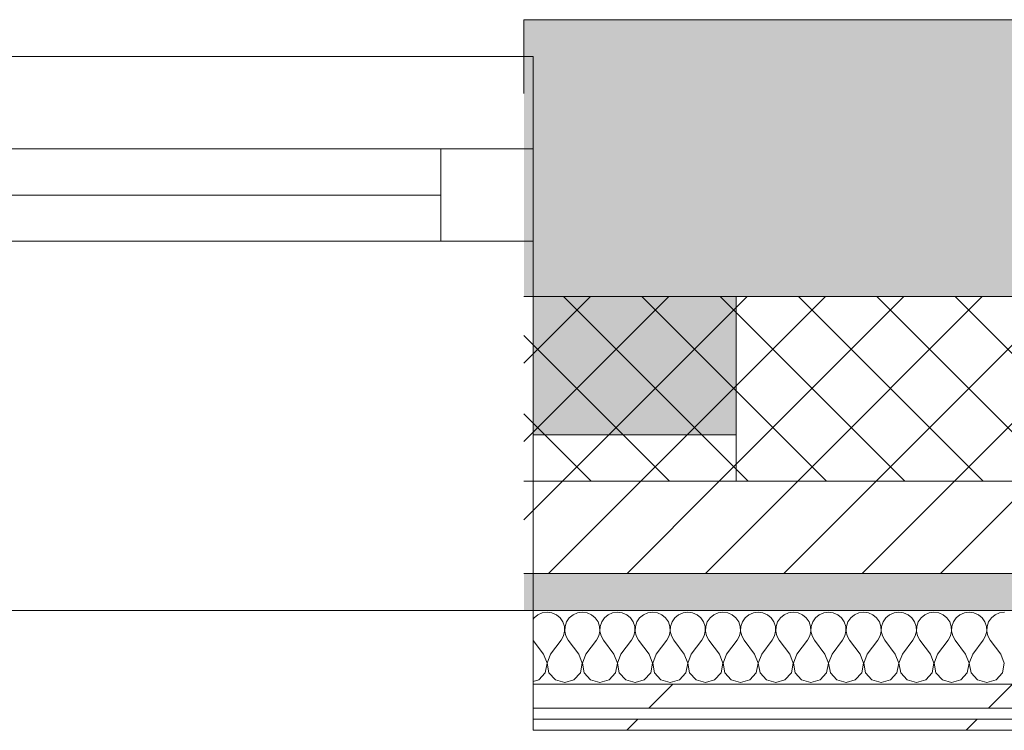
# Model space of a CAD drawing. Header units: millimetres. Extents: x -30280 to 19093, y -17460 to 4378.
# Tile 202 of 256: x -6114 to -5581, y -12404 to -12019. Entities that reach past the tile are written whole.
import ezdxf

# ---------------------------------------------------------------- set-up
doc = ezdxf.new("R2010")
doc.units = ezdxf.units.MM
doc.header["$MEASUREMENT"] = 0
doc.linetypes.add('Wipeout_Contour', pattern=[1000, 0, -1000])
for name, color, linetype in [('12_FAÇ_Façana', 7, 'Continuous'), ('Nuevo_08_E_Envans secs', 7, 'Continuous'), ('Ventanas Archicad', 7, 'Continuous')]:
    doc.layers.add(name, color=color, linetype=linetype)
for name, color, linetype, lineweight in [('12_FAÇ_Façana_Pluma_Nº__1', 7, 'Continuous', 5), ('12_FAÇ_Façana_Pluma_Nº__2', 8, 'Continuous', 5), ('12_FAÇ_Façana_Pluma_Nº__7', 7, 'Continuous', 5), ('Nuevo_08_E_Envans secs_Pluma_Nº__1', 7, 'Continuous', 5), ('Ventanas Archicad_Pluma_Nº__1', 7, 'Continuous', 5), ('Ventanas Archicad_Pluma_Nº__7', 7, 'Continuous', 5)]:
    doc.layers.add(name, color=color, linetype=linetype, lineweight=lineweight)
for name, color, linetype, lineweight, true_color in [('12_FAÇ_Façana_Pluma_Nº__102', 7, 'Continuous', 5, 0xcccccc), ('12_FAÇ_Façana_Pluma_Nº__174', 7, 'Continuous', 13, 0xe4ad2c), ('12_FAÇ_Façana_Pluma_Nº__176', 7, 'Continuous', 15, 0x93a0c6), ('Nuevo_08_E_Envans secs_Pluma_Nº__102', 7, 'Continuous', 5, 0xcccccc), ('Nuevo_08_E_Envans secs_Pluma_Nº__171', 171, 'Continuous', 13, 0xaaaaff), ('Nuevo_08_E_Envans secs_Pluma_Nº__177', 7, 'Continuous', 15, 0xf7e046)]:
    doc.layers.add(name, color=color, linetype=linetype, lineweight=lineweight, true_color=true_color)
pattern_1 = [(45, (0, 0), (-183.848, 183.848), [195, -65]), (45, (7e-14, 183.85), (-183.8478, 183.8478), [195, -65])]

# ---------------------------------------------------------------- blocks, each defined once
blk = doc.blocks.new('Muro_21_1', base_point=(-3301.11, -12338.98))
at = {"layer": '12_FAÇ_Façana_Pluma_Nº__102', "linetype": 'Continuous', "lineweight": 0, "true_color": 0xe5e5e5}
blk.add_hatch(color=254, dxfattribs=at).paths.add_polyline_path([(-5841.11, -12018.98), (-5841.11, -12168.98), (-3748.89, -12168.98), (-3748.89, -12018.98)])
at = {"layer": '12_FAÇ_Façana_Pluma_Nº__174', "linetype": 'Continuous', "lineweight": 13, "true_color": 0xe4ad2c}
h = blk.add_hatch(dxfattribs=at)
h.set_pattern_fill('SATE_Aislamiento_0001', color=42, style=0, pattern_type=2)
h.set_pattern_definition([(45, (0, 0), (-21.213203, 21.213203), []), (135, (0, 0), (21.213203, 21.213203), [])])
h.paths.add_polyline_path([(-5841.11, -12268.98), (-3748.89, -12268.98), (-3748.89, -12168.98), (-5841.11, -12168.98)])
at = {"layer": '12_FAÇ_Façana_Pluma_Nº__176', "linetype": 'Continuous', "lineweight": 0, "true_color": 0x495063}
blk.add_hatch(color=251, dxfattribs=at).paths.add_polyline_path([(-5841.11, -12338.98), (-3748.89, -12338.98), (-3748.89, -12318.98), (-5841.11, -12318.98)])
at = {"layer": '12_FAÇ_Façana_Pluma_Nº__2', "linetype": 'Continuous', "lineweight": 5}
h = blk.add_hatch(dxfattribs=at)
h.set_pattern_fill('Ceramic_0001', color=8, style=0, pattern_type=2)
h.set_pattern_definition([(45, (0, 0), (-21.213203, 21.213203), [])])
h.paths.add_polyline_path([(-5841.11, -12318.98), (-3748.89, -12318.98), (-3748.89, -12268.98), (-5841.11, -12268.98)])
at = {"layer": '12_FAÇ_Façana_Pluma_Nº__7', "color": 7, "linetype": 'Continuous', "lineweight": 5}
for p, q in [((-5841.11, -12168.98), (-3748.89, -12168.98)), ((-5841.11, -12268.98), (-3748.89, -12268.98)), ((-5841.11, -12318.98), (-3748.89, -12318.98))]:
    blk.add_line(p, q, dxfattribs=at)
at = {"layer": '12_FAÇ_Façana_Pluma_Nº__7', "color": 7, "linetype": 'Continuous', "lineweight": 5, "flags": 128}
for points in [[(-3748.89, -12018.98), (-5841.11, -12018.98)], [(-5841.11, -12018.98), (-5841.11, -12058.98)], [(-5841.11, -12338.98), (-3748.89, -12338.98)]]:
    blk.add_lwpolyline(points, dxfattribs=at)
blk = doc.blocks.new('Ventana Vertical Multi-Faja 27')
at = {"layer": 'Ventanas Archicad_Pluma_Nº__1', "color": 7, "linetype": 'Continuous', "lineweight": 5}
for p, q in [((-600, 50), (600, 50)), ((-550, 0), (550, 0)), ((550, -50), (550, 0)), ((550, 0), (600, 0)), ((-550, -25), (550, -25)), ((550, -50), (-550, -50)), ((600, -50), (550, -50)), ((600, -180), (600, -155)), ((-600, -250), (600, -250))]:
    blk.add_line(p, q, dxfattribs=at)
at = {"layer": 'Ventanas Archicad_Pluma_Nº__7', "color": 7, "linetype": 'Continuous', "lineweight": 5}
for p, q in [((600, 50), (600, 30)), ((600, 30), (600, 0)), ((600, 30), (600, 0)), ((600, 0), (600, -50)), ((600, 0), (600, -50)), ((600, 0), (600, -50)), ((600, 0), (600, -50)), ((600, -50), (600, -80)), ((600, -50), (600, -80)), ((600, -80), (600, -155)), ((600, -80), (600, -155)), ((600, -180), (600, -230)), ((600, -230), (600, -250))]:
    blk.add_line(p, q, dxfattribs=at)
blk = doc.blocks.new('Muro_23_1', base_point=(-5841.11, -12338.98))
at = {"layer": '12_FAÇ_Façana', "linetype": 'Continuous', "lineweight": 0, "true_color": 0x000000}
h = blk.add_hatch(dxfattribs=at)
h.set_pattern_fill('Yeso_0001', color=18, style=0, pattern_type=2)
h.set_pattern_definition([(0, (0, 0), (0, 75), [0, -75])])
h.paths.add_polyline_path([(-5836.11, -12268.98), (-5726.11, -12268.98), (-5726.11, -12243.98), (-5836.11, -12243.98)])
at = {"layer": '12_FAÇ_Façana_Pluma_Nº__102', "linetype": 'Continuous', "lineweight": 0, "true_color": 0xe5e5e5}
blk.add_hatch(color=254, dxfattribs=at).paths.add_polyline_path([(-5726.11, -12168.98), (-5836.11, -12058.98), (-5836.11, -12243.98), (-5726.11, -12243.98)])
at = {"layer": '12_FAÇ_Façana_Pluma_Nº__1', "color": 7, "linetype": 'Continuous', "lineweight": 5}
for p, q in [((-5836.11, -12268.98), (-5836.11, -12243.98)), ((-5836.11, -12243.98), (-5726.11, -12243.98)), ((-5726.11, -12243.98), (-5726.11, -12268.98)), ((-5726.11, -12268.98), (-5836.11, -12268.98))]:
    blk.add_line(p, q, dxfattribs=at)
at = {"layer": '12_FAÇ_Façana_Pluma_Nº__7', "color": 7, "linetype": 'Continuous', "lineweight": 5}
for p, q in [((-5836.11, -12038.98), (-5836.11, -12058.98)), ((-5836.11, -12058.98), (-5836.11, -12088.98)), ((-5836.11, -12058.98), (-5836.11, -12088.98)), ((-5836.11, -12088.98), (-5836.11, -12138.98)), ((-5836.11, -12088.98), (-5836.11, -12138.98)), ((-5836.11, -12138.98), (-5836.11, -12168.98)), ((-5836.11, -12138.98), (-5836.11, -12168.98)), ((-5836.11, -12168.98), (-5836.11, -12243.98)), ((-5836.11, -12168.98), (-5836.11, -12243.98)), ((-5726.11, -12168.98), (-5726.11, -12243.98)), ((-5836.11, -12268.98), (-5836.11, -12318.98)), ((-5836.11, -12318.98), (-5836.11, -12338.98))]:
    blk.add_line(p, q, dxfattribs=at)
at = {"layer": 'Ventanas Archicad', "color": 253, "linetype": 'Continuous', "lineweight": 5, "true_color": 0xa4a4a6, "zscale": 1000}
blk.add_blockref('Ventana Vertical Multi-Faja 27', (-6436.11, -12088.98), dxfattribs=at)
blk = doc.blocks.new('*X470')
at = {"layer": 'Nuevo_08_E_Envans secs_Pluma_Nº__102', "color": 254, "linetype": 'Continuous', "lineweight": 5, "true_color": 0xcccccc}
for p, q in [((-5835.6, -12343.03), (-5836.11, -12343.77)), ((-5833.58, -12341.35), (-5835.6, -12343.03)), ((-5831.17, -12340.29), (-5833.58, -12341.35)), ((-5828.57, -12339.93), (-5831.17, -12340.29)), ((-5825.97, -12340.29), (-5828.57, -12339.93)), ((-5823.56, -12341.35), (-5825.97, -12340.29)), ((-5821.54, -12343.03), (-5823.56, -12341.35)), ((-5820.05, -12345.19), (-5821.54, -12343.03)), ((-5816.55, -12343.03), (-5818.04, -12345.19)), ((-5814.53, -12341.35), (-5816.55, -12343.03)), ((-5812.13, -12340.29), (-5814.53, -12341.35)), ((-5809.52, -12339.93), (-5812.13, -12340.29)), ((-5806.92, -12340.29), (-5809.52, -12339.93)), ((-5804.52, -12341.35), (-5806.92, -12340.29)), ((-5802.49, -12343.03), (-5804.52, -12341.35)), ((-5801.01, -12345.19), (-5802.49, -12343.03)), ((-5797.51, -12343.03), (-5798.99, -12345.19)), ((-5795.48, -12341.35), (-5797.51, -12343.03)), ((-5793.08, -12340.29), (-5795.48, -12341.35)), ((-5790.48, -12339.93), (-5793.08, -12340.29)), ((-5787.87, -12340.29), (-5790.48, -12339.93)), ((-5785.47, -12341.35), (-5787.87, -12340.29)), ((-5783.45, -12343.03), (-5785.47, -12341.35)), ((-5781.96, -12345.19), (-5783.45, -12343.03)), ((-5778.46, -12343.03), (-5779.95, -12345.19)), ((-5776.44, -12341.35), (-5778.46, -12343.03)), ((-5774.03, -12340.29), (-5776.44, -12341.35)), ((-5771.43, -12339.93), (-5774.03, -12340.29)), ((-5768.83, -12340.29), (-5771.43, -12339.93)), ((-5766.42, -12341.35), (-5768.83, -12340.29)), ((-5764.4, -12343.03), (-5766.42, -12341.35)), ((-5762.91, -12345.19), (-5764.4, -12343.03)), ((-5759.41, -12343.03), (-5760.9, -12345.19)), ((-5757.39, -12341.35), (-5759.41, -12343.03)), ((-5754.98, -12340.29), (-5757.39, -12341.35)), ((-5752.38, -12339.93), (-5754.98, -12340.29)), ((-5749.78, -12340.29), (-5752.38, -12339.93)), ((-5747.37, -12341.35), (-5749.78, -12340.29)), ((-5745.35, -12343.03), (-5747.37, -12341.35)), ((-5743.86, -12345.19), (-5745.35, -12343.03)), ((-5740.36, -12343.03), (-5741.85, -12345.19)), ((-5738.34, -12341.35), (-5740.36, -12343.03)), ((-5735.94, -12340.29), (-5738.34, -12341.35)), ((-5733.33, -12339.93), (-5735.94, -12340.29)), ((-5730.73, -12340.29), (-5733.33, -12339.93)), ((-5728.33, -12341.35), (-5730.73, -12340.29)), ((-5726.3, -12343.03), (-5728.33, -12341.35)), ((-5724.81, -12345.19), (-5726.3, -12343.03)), ((-5721.32, -12343.03), (-5722.8, -12345.19)), ((-5719.29, -12341.35), (-5721.32, -12343.03)), ((-5716.89, -12340.29), (-5719.29, -12341.35)), ((-5714.29, -12339.93), (-5716.89, -12340.29)), ((-5711.68, -12340.29), (-5714.29, -12339.93)), ((-5709.28, -12341.35), (-5711.68, -12340.29)), ((-5707.26, -12343.03), (-5709.28, -12341.35)), ((-5705.77, -12345.19), (-5707.26, -12343.03)), ((-5702.27, -12343.03), (-5703.76, -12345.19)), ((-5700.25, -12341.35), (-5702.27, -12343.03)), ((-5697.84, -12340.29), (-5700.25, -12341.35)), ((-5695.24, -12339.93), (-5697.84, -12340.29)), ((-5692.64, -12340.29), (-5695.24, -12339.93)), ((-5690.23, -12341.35), (-5692.64, -12340.29)), ((-5688.21, -12343.03), (-5690.23, -12341.35)), ((-5686.72, -12345.19), (-5688.21, -12343.03)), ((-5683.22, -12343.03), (-5684.71, -12345.19)), ((-5681.2, -12341.35), (-5683.22, -12343.03)), ((-5678.79, -12340.29), (-5681.2, -12341.35)), ((-5676.19, -12339.93), (-5678.79, -12340.29)), ((-5673.59, -12340.29), (-5676.19, -12339.93)), ((-5671.18, -12341.35), (-5673.59, -12340.29)), ((-5669.16, -12343.03), (-5671.18, -12341.35)), ((-5667.67, -12345.19), (-5669.16, -12343.03)), ((-5664.17, -12343.03), (-5665.66, -12345.19)), ((-5662.15, -12341.35), (-5664.17, -12343.03)), ((-5659.75, -12340.29), (-5662.15, -12341.35)), ((-5657.14, -12339.93), (-5659.75, -12340.29)), ((-5654.54, -12340.29), (-5657.14, -12339.93)), ((-5652.14, -12341.35), (-5654.54, -12340.29)), ((-5650.11, -12343.03), (-5652.14, -12341.35)), ((-5648.62, -12345.19), (-5650.11, -12343.03)), ((-5645.13, -12343.03), (-5646.61, -12345.19)), ((-5643.1, -12341.35), (-5645.13, -12343.03)), ((-5640.7, -12340.29), (-5643.1, -12341.35)), ((-5638.1, -12339.93), (-5640.7, -12340.29)), ((-5635.49, -12340.29), (-5638.1, -12339.93)), ((-5633.09, -12341.35), (-5635.49, -12340.29)), ((-5631.06, -12343.03), (-5633.09, -12341.35)), ((-5629.58, -12345.19), (-5631.06, -12343.03)), ((-5626.08, -12343.03), (-5627.57, -12345.19)), ((-5624.05, -12341.35), (-5626.08, -12343.03)), ((-5621.65, -12340.29), (-5624.05, -12341.35)), ((-5619.05, -12339.93), (-5621.65, -12340.29)), ((-5616.45, -12340.29), (-5619.05, -12339.93)), ((-5614.04, -12341.35), (-5616.45, -12340.29)), ((-5612.02, -12343.03), (-5614.04, -12341.35)), ((-5610.53, -12345.19), (-5612.02, -12343.03)), ((-5607.03, -12343.03), (-5608.52, -12345.19)), ((-5605.01, -12341.35), (-5607.03, -12343.03)), ((-5602.6, -12340.29), (-5605.01, -12341.35)), ((-5600, -12339.93), (-5602.6, -12340.29)), ((-5597.4, -12340.29), (-5600, -12339.93)), ((-5594.99, -12341.35), (-5597.4, -12340.29)), ((-5592.97, -12343.03), (-5594.99, -12341.35)), ((-5591.48, -12345.19), (-5592.97, -12343.03)), ((-5587.98, -12343.03), (-5589.47, -12345.19)), ((-5585.96, -12341.35), (-5587.98, -12343.03)), ((-5583.55, -12340.29), (-5585.96, -12341.35)), ((-5580.95, -12339.93), (-5583.55, -12340.29)), ((-5819.21, -12347.68), (-5820.05, -12345.19)), ((-5819.09, -12350.31), (-5819.21, -12347.68)), ((-5818.88, -12347.68), (-5819.01, -12350.31)), ((-5818.04, -12345.19), (-5818.88, -12347.68)), ((-5800.17, -12347.68), (-5801.01, -12345.19)), ((-5800.04, -12350.31), (-5800.17, -12347.68)), ((-5799.83, -12347.68), (-5799.96, -12350.31)), ((-5798.99, -12345.19), (-5799.83, -12347.68)), ((-5781.12, -12347.68), (-5781.96, -12345.19)), ((-5780.99, -12350.31), (-5781.12, -12347.68)), ((-5780.79, -12347.68), (-5780.91, -12350.31)), ((-5779.95, -12345.19), (-5780.79, -12347.68)), ((-5762.07, -12347.68), (-5762.91, -12345.19)), ((-5761.94, -12350.31), (-5762.07, -12347.68)), ((-5761.74, -12347.68), (-5761.87, -12350.31)), ((-5760.9, -12345.19), (-5761.74, -12347.68)), ((-5743.02, -12347.68), (-5743.86, -12345.19)), ((-5742.9, -12350.31), (-5743.02, -12347.68)), ((-5742.69, -12347.68), (-5742.82, -12350.31)), ((-5741.85, -12345.19), (-5742.69, -12347.68)), ((-5723.98, -12347.68), (-5724.81, -12345.19)), ((-5723.85, -12350.31), (-5723.98, -12347.68)), ((-5723.64, -12347.68), (-5723.77, -12350.31)), ((-5722.8, -12345.19), (-5723.64, -12347.68)), ((-5704.93, -12347.68), (-5705.77, -12345.19)), ((-5704.8, -12350.31), (-5704.93, -12347.68)), ((-5704.6, -12347.68), (-5704.72, -12350.31)), ((-5703.76, -12345.19), (-5704.6, -12347.68)), ((-5685.88, -12347.68), (-5686.72, -12345.19)), ((-5685.75, -12350.31), (-5685.88, -12347.68)), ((-5685.55, -12347.68), (-5685.68, -12350.31)), ((-5684.71, -12345.19), (-5685.55, -12347.68)), ((-5666.83, -12347.68), (-5667.67, -12345.19)), ((-5666.71, -12350.31), (-5666.83, -12347.68)), ((-5666.5, -12347.68), (-5666.63, -12350.31)), ((-5665.66, -12345.19), (-5666.5, -12347.68)), ((-5647.78, -12347.68), (-5648.62, -12345.19)), ((-5647.66, -12350.31), (-5647.78, -12347.68)), ((-5647.45, -12347.68), (-5647.58, -12350.31)), ((-5646.61, -12345.19), (-5647.45, -12347.68)), ((-5628.74, -12347.68), (-5629.58, -12345.19)), ((-5628.61, -12350.31), (-5628.74, -12347.68)), ((-5628.41, -12347.68), (-5628.53, -12350.31)), ((-5627.57, -12345.19), (-5628.41, -12347.68)), ((-5609.69, -12347.68), (-5610.53, -12345.19)), ((-5609.56, -12350.31), (-5609.69, -12347.68)), ((-5609.36, -12347.68), (-5609.49, -12350.31)), ((-5608.52, -12345.19), (-5609.36, -12347.68)), ((-5590.64, -12347.68), (-5591.48, -12345.19)), ((-5590.51, -12350.31), (-5590.64, -12347.68)), ((-5590.31, -12347.68), (-5590.44, -12350.31)), ((-5589.47, -12345.19), (-5590.31, -12347.68)), ((-5826.67, -12362.79), (-5820.95, -12355.17)), ((-5820.95, -12355.17), (-5819.68, -12352.87)), ((-5819.68, -12352.87), (-5819.09, -12350.31)), ((-5819.01, -12350.31), (-5818.41, -12352.87)), ((-5818.41, -12352.87), (-5817.14, -12355.17)), ((-5811.43, -12362.79), (-5817.14, -12355.17)), ((-5807.62, -12362.79), (-5801.9, -12355.17)), ((-5801.9, -12355.17), (-5800.63, -12352.87)), ((-5800.63, -12352.87), (-5800.04, -12350.31)), ((-5799.96, -12350.31), (-5799.37, -12352.87)), ((-5799.37, -12352.87), (-5798.1, -12355.17)), ((-5792.38, -12362.79), (-5798.1, -12355.17)), ((-5788.57, -12362.79), (-5782.86, -12355.17)), ((-5782.86, -12355.17), (-5781.59, -12352.87)), ((-5781.59, -12352.87), (-5780.99, -12350.31)), ((-5780.91, -12350.31), (-5780.32, -12352.87)), ((-5780.32, -12352.87), (-5779.05, -12355.17)), ((-5773.33, -12362.79), (-5779.05, -12355.17)), ((-5769.52, -12362.79), (-5763.81, -12355.17)), ((-5763.81, -12355.17), (-5762.54, -12352.87)), ((-5762.54, -12352.87), (-5761.94, -12350.31)), ((-5761.87, -12350.31), (-5761.27, -12352.87)), ((-5761.27, -12352.87), (-5760, -12355.17)), ((-5754.29, -12362.79), (-5760, -12355.17)), ((-5750.48, -12362.79), (-5744.76, -12355.17)), ((-5744.76, -12355.17), (-5743.49, -12352.87)), ((-5743.49, -12352.87), (-5742.9, -12350.31)), ((-5742.82, -12350.31), (-5742.22, -12352.87)), ((-5742.22, -12352.87), (-5740.95, -12355.17)), ((-5735.24, -12362.79), (-5740.95, -12355.17)), ((-5731.43, -12362.79), (-5725.71, -12355.17)), ((-5725.71, -12355.17), (-5724.44, -12352.87)), ((-5724.44, -12352.87), (-5723.85, -12350.31)), ((-5723.77, -12350.31), (-5723.18, -12352.87)), ((-5723.18, -12352.87), (-5721.9, -12355.17)), ((-5716.19, -12362.79), (-5721.9, -12355.17)), ((-5712.38, -12362.79), (-5706.67, -12355.17)), ((-5706.67, -12355.17), (-5705.4, -12352.87)), ((-5705.4, -12352.87), (-5704.8, -12350.31)), ((-5704.72, -12350.31), (-5704.13, -12352.87)), ((-5704.13, -12352.87), (-5702.86, -12355.17)), ((-5697.14, -12362.79), (-5702.86, -12355.17)), ((-5693.33, -12362.79), (-5687.62, -12355.17)), ((-5687.62, -12355.17), (-5686.35, -12352.87)), ((-5686.35, -12352.87), (-5685.75, -12350.31)), ((-5685.68, -12350.31), (-5685.08, -12352.87)), ((-5685.08, -12352.87), (-5683.81, -12355.17)), ((-5678.1, -12362.79), (-5683.81, -12355.17)), ((-5674.29, -12362.79), (-5668.57, -12355.17)), ((-5668.57, -12355.17), (-5667.3, -12352.87)), ((-5667.3, -12352.87), (-5666.71, -12350.31)), ((-5666.63, -12350.31), (-5666.03, -12352.87)), ((-5666.03, -12352.87), (-5664.76, -12355.17)), ((-5659.05, -12362.79), (-5664.76, -12355.17)), ((-5655.24, -12362.79), (-5649.52, -12355.17)), ((-5649.52, -12355.17), (-5648.25, -12352.87)), ((-5648.25, -12352.87), (-5647.66, -12350.31)), ((-5647.58, -12350.31), (-5646.99, -12352.87)), ((-5646.99, -12352.87), (-5645.71, -12355.17)), ((-5640, -12362.79), (-5645.71, -12355.17)), ((-5636.19, -12362.79), (-5630.48, -12355.17)), ((-5630.48, -12355.17), (-5629.2, -12352.87)), ((-5629.2, -12352.87), (-5628.61, -12350.31)), ((-5628.53, -12350.31), (-5627.94, -12352.87)), ((-5627.94, -12352.87), (-5626.67, -12355.17)), ((-5620.95, -12362.79), (-5626.67, -12355.17)), ((-5617.14, -12362.79), (-5611.43, -12355.17)), ((-5611.43, -12355.17), (-5610.16, -12352.87)), ((-5610.16, -12352.87), (-5609.56, -12350.31)), ((-5609.49, -12350.31), (-5608.89, -12352.87)), ((-5608.89, -12352.87), (-5607.62, -12355.17)), ((-5601.9, -12362.79), (-5607.62, -12355.17)), ((-5598.1, -12362.79), (-5592.38, -12355.17)), ((-5592.38, -12355.17), (-5591.11, -12352.87)), ((-5591.11, -12352.87), (-5590.51, -12350.31)), ((-5590.44, -12350.31), (-5589.84, -12352.87)), ((-5589.84, -12352.87), (-5588.57, -12355.17)), ((-5582.86, -12362.79), (-5588.57, -12355.17)), ((-5830.48, -12362.79), (-5836.11, -12355.27)), ((-5828.61, -12367.64), (-5830.48, -12362.79)), ((-5826.67, -12362.79), (-5828.53, -12367.64)), ((-5809.56, -12367.64), (-5811.43, -12362.79)), ((-5807.62, -12362.79), (-5809.49, -12367.64)), ((-5790.51, -12367.64), (-5792.38, -12362.79)), ((-5788.57, -12362.79), (-5790.44, -12367.64)), ((-5771.47, -12367.64), (-5773.33, -12362.79)), ((-5769.52, -12362.79), (-5771.39, -12367.64)), ((-5752.42, -12367.64), (-5754.29, -12362.79)), ((-5750.48, -12362.79), (-5752.34, -12367.64)), ((-5733.37, -12367.64), (-5735.24, -12362.79)), ((-5731.43, -12362.79), (-5733.29, -12367.64)), ((-5714.32, -12367.64), (-5716.19, -12362.79)), ((-5712.38, -12362.79), (-5714.25, -12367.64)), ((-5695.28, -12367.64), (-5697.14, -12362.79)), ((-5693.33, -12362.79), (-5695.2, -12367.64)), ((-5676.23, -12367.64), (-5678.1, -12362.79)), ((-5674.29, -12362.79), (-5676.15, -12367.64)), ((-5657.18, -12367.64), (-5659.05, -12362.79)), ((-5655.24, -12362.79), (-5657.1, -12367.64)), ((-5638.13, -12367.64), (-5640, -12362.79)), ((-5636.19, -12362.79), (-5638.06, -12367.64)), ((-5619.09, -12367.64), (-5620.95, -12362.79)), ((-5617.14, -12362.79), (-5619.01, -12367.64)), ((-5600.04, -12367.64), (-5601.9, -12362.79)), ((-5598.1, -12362.79), (-5599.96, -12367.64)), ((-5580.99, -12367.64), (-5582.86, -12362.79)), ((-5829.58, -12372.76), (-5828.61, -12367.64)), ((-5828.53, -12367.64), (-5827.57, -12372.76)), ((-5810.53, -12372.76), (-5809.56, -12367.64)), ((-5809.49, -12367.64), (-5808.52, -12372.76)), ((-5791.48, -12372.76), (-5790.51, -12367.64)), ((-5790.44, -12367.64), (-5789.47, -12372.76)), ((-5772.43, -12372.76), (-5771.47, -12367.64)), ((-5771.39, -12367.64), (-5770.42, -12372.76)), ((-5753.39, -12372.76), (-5752.42, -12367.64)), ((-5752.34, -12367.64), (-5751.38, -12372.76)), ((-5734.34, -12372.76), (-5733.37, -12367.64)), ((-5733.29, -12367.64), (-5732.33, -12372.76)), ((-5715.29, -12372.76), (-5714.32, -12367.64)), ((-5714.25, -12367.64), (-5713.28, -12372.76)), ((-5696.24, -12372.76), (-5695.28, -12367.64)), ((-5695.2, -12367.64), (-5694.23, -12372.76)), ((-5677.2, -12372.76), (-5676.23, -12367.64)), ((-5676.15, -12367.64), (-5675.19, -12372.76)), ((-5658.15, -12372.76), (-5657.18, -12367.64)), ((-5657.1, -12367.64), (-5656.14, -12372.76)), ((-5639.1, -12372.76), (-5638.13, -12367.64)), ((-5638.06, -12367.64), (-5637.09, -12372.76)), ((-5620.05, -12372.76), (-5619.09, -12367.64)), ((-5619.01, -12367.64), (-5618.04, -12372.76)), ((-5601.01, -12372.76), (-5600.04, -12367.64)), ((-5599.96, -12367.64), (-5598.99, -12372.76)), ((-5581.96, -12372.76), (-5580.99, -12367.64)), ((-5833.09, -12376.6), (-5829.58, -12372.76)), ((-5827.57, -12372.76), (-5824.05, -12376.6)), ((-5814.04, -12376.6), (-5810.53, -12372.76)), ((-5808.52, -12372.76), (-5805.01, -12376.6)), ((-5794.99, -12376.6), (-5791.48, -12372.76)), ((-5789.47, -12372.76), (-5785.96, -12376.6)), ((-5775.95, -12376.6), (-5772.43, -12372.76)), ((-5770.42, -12372.76), (-5766.91, -12376.6)), ((-5756.9, -12376.6), (-5753.39, -12372.76)), ((-5751.38, -12372.76), (-5747.86, -12376.6)), ((-5737.85, -12376.6), (-5734.34, -12372.76)), ((-5732.33, -12372.76), (-5728.82, -12376.6)), ((-5718.8, -12376.6), (-5715.29, -12372.76)), ((-5713.28, -12372.76), (-5709.77, -12376.6)), ((-5699.75, -12376.6), (-5696.24, -12372.76)), ((-5694.23, -12372.76), (-5690.72, -12376.6)), ((-5680.71, -12376.6), (-5677.2, -12372.76)), ((-5675.19, -12372.76), (-5671.67, -12376.6)), ((-5661.66, -12376.6), (-5658.15, -12372.76)), ((-5656.14, -12372.76), (-5652.63, -12376.6)), ((-5642.61, -12376.6), (-5639.1, -12372.76)), ((-5637.09, -12372.76), (-5633.58, -12376.6)), ((-5623.56, -12376.6), (-5620.05, -12372.76)), ((-5618.04, -12372.76), (-5614.53, -12376.6)), ((-5604.52, -12376.6), (-5601.01, -12372.76)), ((-5598.99, -12372.76), (-5595.48, -12376.6)), ((-5585.47, -12376.6), (-5581.96, -12372.76)), ((-5836.11, -12377.46), (-5833.09, -12376.6)), ((-5824.05, -12376.6), (-5819.05, -12378.02)), ((-5819.05, -12378.02), (-5814.04, -12376.6)), ((-5805.01, -12376.6), (-5800, -12378.02)), ((-5800, -12378.02), (-5794.99, -12376.6)), ((-5785.96, -12376.6), (-5780.95, -12378.02)), ((-5780.95, -12378.02), (-5775.95, -12376.6)), ((-5766.91, -12376.6), (-5761.9, -12378.02)), ((-5761.9, -12378.02), (-5756.9, -12376.6)), ((-5747.86, -12376.6), (-5742.86, -12378.02)), ((-5742.86, -12378.02), (-5737.85, -12376.6)), ((-5728.82, -12376.6), (-5723.81, -12378.02)), ((-5723.81, -12378.02), (-5718.8, -12376.6)), ((-5709.77, -12376.6), (-5704.76, -12378.02)), ((-5704.76, -12378.02), (-5699.75, -12376.6)), ((-5690.72, -12376.6), (-5685.71, -12378.02)), ((-5685.71, -12378.02), (-5680.71, -12376.6)), ((-5671.67, -12376.6), (-5666.67, -12378.02)), ((-5666.67, -12378.02), (-5661.66, -12376.6)), ((-5652.63, -12376.6), (-5647.62, -12378.02)), ((-5647.62, -12378.02), (-5642.61, -12376.6)), ((-5633.58, -12376.6), (-5628.57, -12378.02)), ((-5628.57, -12378.02), (-5623.56, -12376.6)), ((-5614.53, -12376.6), (-5609.52, -12378.02)), ((-5609.52, -12378.02), (-5604.52, -12376.6)), ((-5595.48, -12376.6), (-5590.48, -12378.02)), ((-5590.48, -12378.02), (-5585.47, -12376.6))]:
    blk.add_line(p, q, dxfattribs=at)
blk = doc.blocks.new('Muro_126_1', base_point=(-5836.11, -12403.98))
at = {"layer": 'Nuevo_08_E_Envans secs_Pluma_Nº__1', "color": 7, "linetype": 'Continuous', "lineweight": 5, "flags": 128}
blk.add_lwpolyline([(-3748.89, -12338.98), (-5836.11, -12338.98)], dxfattribs=at)
at = {"color": 254, "linetype": 'Wipeout_Contour', "lineweight": 0, "ltscale": 53018.862668}
blk.add_wipeout([(-5836.11, -12391.98), (-3301.11, -12391.98), (-3301.11, -12378.98), (-5836.11, -12378.98)], dxfattribs=at).dxf.layer = 'Nuevo_08_E_Envans secs'
at = {"color": 254, "linetype": 'Wipeout_Contour', "lineweight": 0, "ltscale": 53076.863773}
blk.add_wipeout([(-5836.11, -12403.98), (-3301.11, -12403.98), (-3301.11, -12397.98), (-5836.11, -12397.98)], dxfattribs=at).dxf.layer = 'Nuevo_08_E_Envans secs'
at = {"layer": 'Nuevo_08_E_Envans secs_Pluma_Nº__171', "linetype": 'Continuous', "lineweight": 13, "true_color": 0xaaaaff}
h = blk.add_hatch(dxfattribs=at)
h.set_pattern_fill('Panellat_HPL_0001', color=161, style=0, pattern_type=2)
h.set_pattern_definition(pattern_1)
h.paths.add_polyline_path([(-5836.11, -12403.98), (-3301.11, -12403.98), (-3301.11, -12397.98), (-5836.11, -12397.98)])
at = {"layer": 'Nuevo_08_E_Envans secs_Pluma_Nº__177', "linetype": 'Continuous', "lineweight": 15, "true_color": 0xf7e046}
h = blk.add_hatch(dxfattribs=at)
h.set_pattern_fill('Panellat_HPL_0001', color=53, style=0, pattern_type=2)
h.set_pattern_definition(pattern_1)
h.paths.add_polyline_path([(-5836.11, -12391.98), (-3301.11, -12391.98), (-3301.11, -12378.98), (-5836.11, -12378.98)])
at = {"layer": 'Nuevo_08_E_Envans secs_Pluma_Nº__1', "color": 7, "linetype": 'Continuous', "lineweight": 5}
for p, q in [((-5836.11, -12378.98), (-3301.11, -12378.98)), ((-5836.11, -12391.98), (-3301.11, -12391.98)), ((-5836.11, -12397.98), (-3301.11, -12397.98))]:
    blk.add_line(p, q, dxfattribs=at)
at = {"layer": 'Nuevo_08_E_Envans secs_Pluma_Nº__1', "color": 7, "linetype": 'Continuous', "lineweight": 5, "flags": 128}
for points in [[(-5836.11, -12378.98), (-5836.11, -12338.98)], [(-5836.11, -12391.98), (-5836.11, -12378.98)], [(-5836.11, -12397.98), (-5836.11, -12391.98)], [(-5836.11, -12403.98), (-5836.11, -12397.98)], [(-5836.11, -12403.98), (-3301.11, -12403.98)]]:
    blk.add_lwpolyline(points, dxfattribs=at)
at = {"layer": 'Nuevo_08_E_Envans secs', "color": 7, "lineweight": 20}
blk.add_blockref('*X470', (0, 0), dxfattribs=at)

msp = doc.modelspace()

# ---------------------------------------------------------------- block references
at = {"layer": '12_FAÇ_Façana', "color": 7, "lineweight": 20}
for name, p in [('Muro_21_1', (-3301.109, -12338.976)), ('Muro_23_1', (-5841.109, -12338.976))]:
    msp.add_blockref(name, p, dxfattribs=at)

# ---------------------------------------------------------------- next in the draw order: block references
at = {"layer": 'Nuevo_08_E_Envans secs', "color": 7, "lineweight": 20}
msp.add_blockref('Muro_126_1', (-5836.109, -12403.976), dxfattribs=at)

doc.saveas('drawing.dxf')
